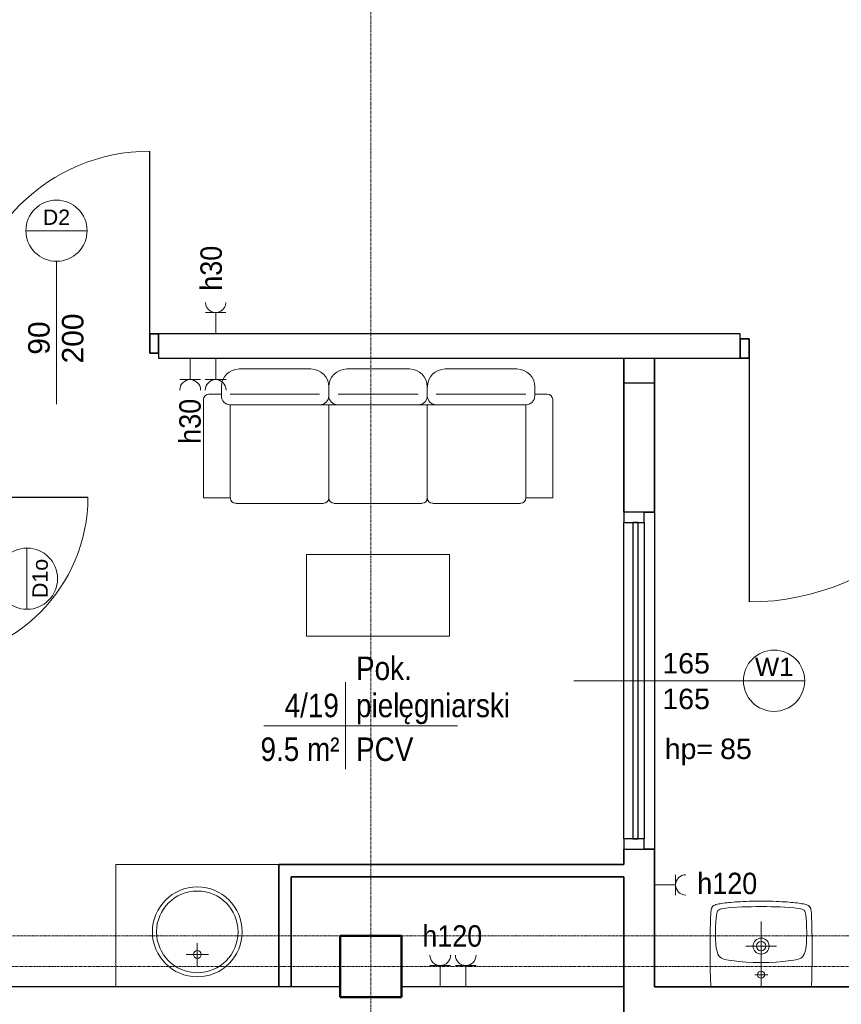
# Model space of a CAD drawing. Header units: millimetres. Extents: x -2286 to 43533, y -13832 to 14981.
# Tile 64 of 77: x 21563 to 25588, y -59 to 4764. Entities that reach past the tile are written whole.
import ezdxf

# ---------------------------------------------------------------- set-up
doc = ezdxf.new("R2010")
doc.units = ezdxf.units.MM
doc.linetypes.add('Oś', pattern=[22.225, 12.7, -3.175, 3.175, -3.175])
doc.linetypes.add('Ukryte', pattern=[7.1438, 4.7625, -2.3813])
for name, color, linetype, lineweight in [('A-AREA-IDEN', 2, 'Continuous', 18), ('A-DETL-GENF', 92, 'Continuous', 18), ('A-DETL-HDLN', 90, 'Ukryte', 18), ('A-DETL-MEDM', 33, 'Continuous', 35), ('A-DOOR', 31, 'Continuous', 25), ('A-DOOR-IDEN', 31, 'Continuous', 18), ('A-GLAZ', 151, 'Continuous', 25), ('A-GLAZ-IDEN', 152, 'Continuous', 18), ('A-WALL', 113, 'Continuous', 25), ('E-ELE-QPM-IDEN', 2, 'Continuous', 18), ('E-ELEC-EQPM', 71, 'Continuous', 18), ('I-FURN', 30, 'Continuous', 18), ('P-SANR-FIXT', 6, 'Continuous', 18), ('S-COLS', 52, 'Continuous', 25), ('S-GRID', 1, 'Continuous', 18)]:
    doc.layers.add(name, color=color, linetype=linetype, lineweight=lineweight)
doc.styles.add('Arial_1', font='arial.ttf', dxfattribs={"height": 75})
doc.styles.add('Arial_11', font='arial.ttf', dxfattribs={"width": 0.9, "height": 105})
doc.styles.add('Arial_4', font='arial.ttf', dxfattribs={"width": 0.85, "height": 115})
doc.styles.add('Arial_5', font='arial.ttf', dxfattribs={"height": 100})
doc.styles.add('Arial_7', font='arial.ttf', dxfattribs={"height": 105})
doc.styles.add('Arial_8', font='arial.ttf', dxfattribs={"height": 2})
doc.styles.add('Arial_9', font='arial.ttf', dxfattribs={"height": 90})

# ---------------------------------------------------------------- blocks, each defined once
blk = doc.blocks.new('M_Concrete-Square-Column - 300 x 300mm-1161001-4_piętro II PT - projektowany')
at = {"layer": 'S-COLS', "lineweight": 50}
for p, q in [((150, 150), (-150, 150)), ((-150, 150), (-150, -150)), ((150, -150), (150, 150)), ((-150, -150), (150, -150))]:
    blk.add_line(p, q, dxfattribs=at)
blk = doc.blocks.new('DRZWI 1S_łazienkowe - Drzwi 80-1357767-4_piętro II PT - projektowany')
at = {"layer": 'A-DETL-GENF'}
for p, q in [((-443, 20), (-400, 20)), ((-443, -75), (-443, 20)), ((-400, 20), (-400, -75)), ((400, 20), (443, 20)), ((400, -75), (400, 20)), ((443, 20), (443, -75)), ((-400, -75), (-443, -75)), ((443, -75), (400, -75))]:
    blk.add_line(p, q, dxfattribs=at)
at = {"layer": 'A-DETL-MEDM'}
for p, q in [((-443, -75), (-443, 20)), ((-443, 20), (-400, 20)), ((-400, 20), (-400, -75)), ((400, 20), (400, -75)), ((443, 20), (400, 20)), ((443, -75), (443, 20)), ((-400, -75), (-443, -75)), ((400, -75), (443, -75))]:
    blk.add_line(p, q, dxfattribs=at)
at = {"layer": 'A-DOOR', "lineweight": 18}
blk.add_line((0, -300), (0, 300), dxfattribs=at)
at = {"layer": 'A-DOOR'}
blk.add_line((400, -75), (400, -868.9), dxfattribs=at)
at = {"layer": 'A-DOOR', "lineweight": 18}
blk.add_arc((400, -68.9), 800, 180.4395, 270, dxfattribs=at)
blk = doc.blocks.new('umywalka okrągła d _44cm stal nierdzewna - Type 1-1240883-4_piętro II PT - projektowany')
at = {"layer": 'P-SANR-FIXT'}
for p, q in [((125, 164.3), (125, 274.3)), ((70, 219.3), (180, 219.3))]:
    blk.add_line(p, q, dxfattribs=at)
for centre, radius in [((125, 330), 220), ((125, 330), 200), ((125, 219.3), 19)]:
    blk.add_circle(centre, radius, dxfattribs=at)
blk = doc.blocks.new('Blat - Blat-1344448-4_piętro II PT - projektowany')
at = {"layer": 'I-FURN'}
for p, q in [((800, 0), (800, 600)), ((0, 0), (800, 0))]:
    blk.add_line(p, q, dxfattribs=at)
blk = doc.blocks.new('Aluminum_Exterior_Window_-_Single - 165 x 165 cm wewnętrzne-1661010-4_piętro II PT - projektowany')
at = {"layer": 'A-GLAZ'}
for p, q in [((-1321.6, 101.6), (-1371.6, 101.6)), ((-1371.6, 101.6), (-1371.6, 1.6)), ((-1321.6, 1.6), (-1321.6, 101.6)), ((-1321.6, 101.6), (228.4, 101.6)), ((278.4, 101.6), (228.4, 101.6)), ((228.4, 101.6), (228.4, 1.6)), ((278.4, 1.6), (278.4, 101.6)), ((228.4, 57.1), (-1321.6, 57.1)), ((-1321.6, 57.1), (-1321.6, 31.7)), ((228.4, 31.7), (228.4, 57.1)), ((-1371.6, 1.6), (-1321.6, 1.6)), ((-1321.6, 31.7), (228.4, 31.7)), ((228.4, 1.6), (-1321.6, 1.6)), ((228.4, 1.6), (278.4, 1.6))]:
    blk.add_line(p, q, dxfattribs=at)
blk = doc.blocks.new('kanapa 3 siedziska - kanapa-819259-4_piętro II PT - projektowany')
at = {"layer": 'I-FURN'}
for p, q in [((-680.1, 338.9), (-329.1, 338.9)), ((-153.6, 338.9), (153.6, 338.9)), ((329.1, 338.9), (680.1, 338.9)), ((-767.8, 207.2), (-767.8, 251.1)), ((-241.3, 251.1), (-241.3, 207.2)), ((241.3, 251.1), (241.3, 207.2)), ((767.8, 251.1), (767.8, 207.2)), ((-767.8, 215.3), (-829.2, 215.3)), ((-723.9, 215.3), (-286.8, 215.3)), ((195.8, 215.3), (-195.8, 215.3)), ((285.2, 215.3), (346.6, 215.3)), ((723.9, 215.3), (286.8, 215.3)), ((767.8, 215.3), (829.2, 215.3)), ((-855.6, -292.9), (-855.6, 189)), ((-723.9, 163.4), (-723.9, -292.9)), ((-241.3, 163.4), (-723.9, 163.4)), ((-241.3, 163.4), (-241.3, -292.9)), ((241.3, 163.4), (-241.3, 163.4)), ((723.9, 163.4), (241.3, 163.4)), ((241.3, -292.9), (241.3, 163.4)), ((723.9, -292.9), (723.9, 163.4)), ((855.6, 189), (855.6, -292.9)), ((-723.9, -292.9), (-855.6, -292.9)), ((-267.6, -319.3), (-697.6, -319.3)), ((-215, -319.3), (215, -319.3)), ((267.6, -319.3), (697.6, -319.3)), ((855.6, -292.9), (723.9, -292.9))]:
    blk.add_line(p, q, dxfattribs=at)
for centre, radius, start, end in [((-680.1, 251.1), 87.7, 90, 180), ((-329.1, 251.1), 87.7, 0, 90), ((-153.6, 251.1), 87.7, 90, 180), ((153.6, 251.1), 87.7, 360, 90), ((329.1, 251.1), 87.7, 90, 180), ((680.1, 251.1), 87.7, 0, 90), ((-829.2, 189), 26.3, 90, 180), ((-723.9, 207.2), 43.9, 180, 270), ((-285.2, 207.2), 43.9, 270, 0), ((-197.4, 207.2), 43.9, 180, 270), ((197.4, 207.2), 43.9, 270, 360), ((285.2, 207.2), 43.9, 180, 270), ((723.9, 207.2), 43.9, 270, 0), ((829.2, 189), 26.3, 0, 90), ((-697.6, -292.9), 26.3, 180, 270), ((-267.6, -292.9), 26.3, 270, 0), ((-215, -292.9), 26.3, 180, 270), ((215, -292.9), 26.3, 270, 0), ((267.6, -292.9), 26.3, 180, 270), ((697.6, -292.9), 26.3, 270, 0)]:
    blk.add_arc(centre, radius, start, end, dxfattribs=at)
blk = doc.blocks.new('Blat - Blat-1245948-4_piętro II PT - projektowany')
at = {"layer": 'I-FURN'}
for p, q in [((0, 400), (0, 0)), ((700, 400), (0, 400)), ((700, 0), (700, 400)), ((0, 0), (700, 0))]:
    blk.add_line(p, q, dxfattribs=at)
blk = doc.blocks.new('DRZWI 1S - Drzwi 120-1363990-4_piętro II PT - projektowany')
at = {"layer": 'A-DETL-GENF'}
for p, q in [((-650, 60), (-650, -35)), ((-607, 60), (-650, 60)), ((-607, -35), (-607, 60)), ((650, 60), (607, 60)), ((607, 60), (607, -35)), ((650, -35), (650, 60)), ((-650, -35), (-607, -35)), ((607, -35), (650, -35))]:
    blk.add_line(p, q, dxfattribs=at)
at = {"layer": 'A-DETL-MEDM'}
for p, q in [((-607, 60), (-650, 60)), ((-650, 60), (-650, -35)), ((-607, -35), (-607, 60)), ((607, -35), (607, 60)), ((607, 60), (650, 60)), ((650, 60), (650, -35)), ((-650, -35), (-607, -35)), ((650, -35), (607, -35))]:
    blk.add_line(p, q, dxfattribs=at)
at = {"layer": 'A-DOOR'}
blk.add_line((607, 60), (607, 1253.9), dxfattribs=at)
at = {"layer": 'A-DOOR', "lineweight": 18}
blk.add_line((0, 285), (0, -285), dxfattribs=at)
blk.add_arc((607, 53.9), 1200, 90, 179.707, dxfattribs=at)
blk = doc.blocks.new('DRZWI 1S - Drzwi 90-1363984-4_piętro II PT - projektowany')
at = {"layer": 'A-DETL-GENF'}
for p, q in [((-500, 60), (-500, -35)), ((-457, 60), (-500, 60)), ((-457, -35), (-457, 60)), ((500, 60), (457, 60)), ((457, 60), (457, -35)), ((500, -35), (500, 60)), ((-500, -35), (-457, -35)), ((457, -35), (500, -35))]:
    blk.add_line(p, q, dxfattribs=at)
at = {"layer": 'A-DETL-MEDM'}
for p, q in [((-457, 60), (-500, 60)), ((-500, 60), (-500, -35)), ((-457, -35), (-457, 60)), ((457, -35), (457, 60)), ((457, 60), (500, 60)), ((500, 60), (500, -35)), ((-500, -35), (-457, -35)), ((500, -35), (457, -35))]:
    blk.add_line(p, q, dxfattribs=at)
at = {"layer": 'A-DOOR'}
blk.add_line((457, 60), (457, 953.9), dxfattribs=at)
at = {"layer": 'A-DOOR', "lineweight": 18}
blk.add_line((0, 285), (0, -285), dxfattribs=at)
blk.add_arc((457, 53.9), 900, 90, 179.6093, dxfattribs=at)
blk = doc.blocks.new('Umywalka koło Nova Pro - Pro 50-1426052-4_piętro II PT - projektowany')
at = {"layer": 'P-SANR-FIXT'}
for p, q in [((-82.5, 481.4), (-75, 483)), ((-75, 483), (-82.5, 481.4)), ((-75, 483), (-67.3, 484.1)), ((-67.3, 484.1), (-75, 483)), ((-67.3, 484.1), (-59.3, 485.4)), ((-59.3, 485.4), (-67.3, 484.1)), ((-59.3, 485.4), (-51, 486.5)), ((-51, 486.5), (-59.3, 485.4)), ((-51, 486.5), (-42, 487.5)), ((-42, 487.5), (-51, 486.5)), ((-42, 487.5), (-32.7, 488.6)), ((-32.7, 488.6), (-42, 487.5)), ((-32.7, 488.6), (-22.8, 489.4)), ((-22.8, 489.4), (-32.7, 488.6)), ((-22.8, 489.4), (-12.4, 490.2)), ((-12.4, 490.2), (-22.8, 489.4)), ((-12.4, 490.2), (-1.5, 491.3)), ((-1.5, 491.3), (-12.4, 490.2)), ((-1.5, 491.3), (10.5, 492.1)), ((10.5, 492.1), (-1.5, 491.3)), ((10.5, 492.1), (23, 492.6)), ((23, 492.6), (10.5, 492.1)), ((23, 492.6), (36.6, 493.4)), ((36.6, 493.4), (23, 492.6)), ((36.6, 493.4), (51.2, 493.9)), ((51.2, 493.9), (36.6, 493.4)), ((51.2, 493.9), (67.2, 494.5)), ((67.2, 494.5), (51.2, 493.9)), ((67.2, 494.5), (84.5, 494.7)), ((84.5, 494.7), (67.2, 494.5)), ((84.5, 494.7), (104, 495)), ((104, 495), (84.5, 494.7)), ((104, 495), (146.3, 495)), ((146.3, 495), (104, 495)), ((146.3, 495), (165.5, 494.7)), ((165.5, 494.7), (146.3, 495)), ((165.5, 494.7), (183.1, 494.5)), ((183.1, 494.5), (165.5, 494.7)), ((183.1, 494.5), (198.8, 493.9)), ((198.8, 493.9), (183.1, 494.5)), ((198.8, 493.9), (213.4, 493.4)), ((213.4, 493.4), (198.8, 493.9)), ((213.4, 493.4), (227, 492.6)), ((227, 492.6), (213.4, 493.4)), ((227, 492.6), (239.8, 492.1)), ((239.8, 492.1), (227, 492.6)), ((239.8, 492.1), (251.5, 491.3)), ((251.5, 491.3), (239.8, 492.1)), ((251.5, 491.3), (262.4, 490.2)), ((262.4, 490.2), (251.5, 491.3)), ((262.4, 490.2), (273.1, 489.4)), ((273.1, 489.4), (262.4, 490.2)), ((273.1, 489.4), (282.9, 488.6)), ((282.9, 488.6), (273.1, 489.4)), ((282.9, 488.6), (292.3, 487.5)), ((292.3, 487.5), (282.9, 488.6)), ((292.3, 487.5), (301, 486.5)), ((301, 486.5), (292.3, 487.5)), ((301, 486.5), (309.3, 485.4)), ((309.3, 485.4), (301, 486.5)), ((309.3, 485.4), (317.6, 484.1)), ((317.6, 484.1), (309.3, 485.4)), ((317.6, 484.1), (325, 483)), ((325, 483), (317.6, 484.1)), ((325, 483), (332.5, 481.4)), ((332.5, 481.4), (325, 483)), ((-121.6, 430.8), (-121.4, 437.2)), ((-121.4, 437.2), (-120.8, 443.1)), ((-120.8, 443.1), (-120, 448.7)), ((-120, 448.7), (-119.2, 453.7)), ((-119.2, 453.7), (-118.2, 458.8)), ((-118.2, 458.8), (-117.1, 461.7)), ((-116, 464.6), (-117.9, 458.8)), ((-117.1, 461.7), (-116, 464.6)), ((-116, 464.6), (-112.6, 469.7)), ((-112.6, 469.7), (-116, 464.6)), ((-112.6, 469.7), (-108, 473.4)), ((-108, 473.4), (-112.6, 469.7)), ((-108, 473.4), (-102.4, 476.1)), ((-102.4, 476.1), (-108, 473.4)), ((-102.4, 476.1), (-96.1, 478.2)), ((-96.1, 478.2), (-102.4, 476.1)), ((-96.1, 478.2), (-89.4, 480.1)), ((-89.4, 480.1), (-96.1, 478.2)), ((-93.9, 424.4), (-92.1, 435.3)), ((-92.1, 435.3), (-90.5, 440.9)), ((-90.5, 440.9), (-88.6, 446)), ((-89.4, 480.1), (-82.5, 481.4)), ((-82.5, 481.4), (-89.4, 480.1)), ((-88.6, 446), (-87, 448.4)), ((-87, 448.4), (-85.1, 450.5)), ((-85.1, 450.5), (-80.3, 453.5)), ((-80.3, 453.5), (-75.3, 455.6)), ((-75.3, 455.6), (-69.7, 457.2)), ((-69.7, 457.2), (-58.8, 459.3)), ((-58.8, 459.3), (-36.4, 462.5)), ((-36.4, 462.5), (-14, 464.4)), ((-14, 464.4), (31, 466.8)), ((31, 466.8), (76, 468.1)), ((76, 468.1), (98.6, 468.9)), ((98.6, 468.9), (110.4, 469.2)), ((110.4, 469.2), (117, 469.2)), ((117, 469.2), (125, 469.4)), ((125, 469.4), (133, 469.2)), ((133, 469.2), (139.9, 469.2)), ((139.9, 469.2), (151.4, 468.9)), ((151.4, 468.9), (174, 468.1)), ((174, 468.1), (219, 466.8)), ((219, 466.8), (264, 464.4)), ((264, 464.4), (286.4, 462.5)), ((286.4, 462.5), (308.8, 459.3)), ((308.8, 459.3), (319.7, 457.2)), ((319.7, 457.2), (325.3, 455.6)), ((325.3, 455.6), (330.6, 453.5)), ((330.6, 453.5), (335.4, 450.5)), ((332.5, 481.4), (339.7, 480.1)), ((339.7, 480.1), (332.5, 481.4)), ((335.4, 450.5), (337.3, 448.4)), ((337.3, 448.4), (338.6, 446)), ((338.6, 446), (340.7, 440.9)), ((339.7, 480.1), (346.3, 478.2)), ((346.3, 478.2), (339.7, 480.1)), ((340.7, 440.9), (342.1, 435.3)), ((342.1, 435.3), (343.9, 424.4)), ((346.3, 478.2), (352.4, 476.1)), ((352.4, 476.1), (346.3, 478.2)), ((352.4, 476.1), (358, 473.4)), ((358, 473.4), (352.4, 476.1)), ((358, 473.4), (362.8, 469.7)), ((362.8, 469.7), (358, 473.4)), ((362.8, 469.7), (366, 464.6)), ((366, 464.6), (362.8, 469.7)), ((366, 464.6), (368.2, 458.8)), ((368.2, 458.8), (369.2, 453.7)), ((369.2, 453.7), (370.3, 448.7)), ((370.3, 448.7), (370.8, 443.1)), ((370.8, 443.1), (371.4, 437.2)), ((371.4, 437.2), (371.6, 430.8)), ((-123.5, 381.5), (-123.2, 389.3)), ((-123.2, 389.3), (-123, 396.7)), ((-123, 396.7), (-122.7, 403.9)), ((-122.7, 403.9), (-122.4, 411.1)), ((-122.4, 411.1), (-122.2, 417.8)), ((-122.2, 417.8), (-121.9, 424.4)), ((-121.9, 424.4), (-121.6, 430.8)), ((-97.9, 368.2), (-97.1, 390.6)), ((-97.1, 390.6), (-95.3, 413.2)), ((-95.3, 413.2), (-93.9, 424.4)), ((125, 75), (125, 395)), ((343.9, 424.4), (345.3, 413.2)), ((345.3, 413.2), (347.1, 390.6)), ((347.1, 390.6), (348.2, 368.2)), ((371.6, 430.8), (371.9, 424.4)), ((371.9, 424.4), (372.2, 417.8)), ((372.2, 417.8), (372.4, 411.1)), ((372.4, 411.1), (372.7, 403.9)), ((372.7, 403.9), (373, 396.7)), ((373, 396.7), (373.2, 389.3)), ((373.2, 389.3), (373.5, 381.5)), ((-124.3, 338.9), (-124, 348)), ((-124.3, 329.6), (-124.3, 338.9)), ((-124, 353.8), (-123.8, 365.6)), ((-124, 348), (-124, 353.8)), ((-123.8, 365.6), (-123.5, 373.8)), ((-123.5, 373.8), (-123.5, 381.5)), ((-98.4, 345.6), (-97.9, 368.2)), ((-97.6, 300.6), (-98.4, 345.6)), ((348.4, 345.6), (347.6, 300.6)), ((348.2, 368.2), (348.4, 345.6)), ((373.5, 381.5), (373.5, 373.8)), ((373.5, 373.8), (373.8, 365.6)), ((373.8, 365.6), (374, 353.8)), ((374, 353.8), (374.3, 348)), ((374.3, 348), (374.3, 338.9)), ((374.3, 338.9), (374.6, 329.6)), ((-124.8, 293.1), (-124.6, 309.9)), ((-124.8, 276.3), (-124.8, 293.1)), ((-124.6, 320), (-124.3, 329.6)), ((-124.6, 309.9), (-124.6, 320)), ((-97.4, 293.7), (-97.6, 300.6)), ((-97.1, 290.5), (-97.4, 293.7)), ((-96.9, 286.5), (-97.1, 290.5)), ((347.1, 290.5), (346.9, 286.5)), ((347.4, 293.7), (347.1, 290.5)), ((347.6, 300.6), (347.4, 293.7)), ((374.6, 329.6), (374.6, 320)), ((374.6, 320), (374.8, 309.9)), ((374.8, 309.9), (374.8, 293.1)), ((374.8, 293.1), (375.1, 276.3)), ((-125.1, 258), (-124.8, 276.3)), ((-124.8, 237.7), (-125.1, 258)), ((-96.1, 277.7), (-96.9, 286.5)), ((-93.7, 260.4), (-96.1, 277.7)), ((-89.1, 243.6), (-93.7, 260.4)), ((-86.2, 235.3), (-89.1, 243.6)), ((200.1, 275), (50.1, 275)), ((339.1, 243.6), (336.2, 235.3)), ((343.7, 260.4), (339.1, 243.6)), ((346.3, 277.7), (343.7, 260.4)), ((346.9, 286.5), (346.3, 277.7)), ((375.1, 276.3), (375.1, 237.7)), ((-124.8, 214.8), (-124.8, 237.7)), ((-124.5, 188.5), (-124.8, 214.8)), ((-81.9, 227.6), (-86.2, 235.3)), ((-79.3, 224.1), (-81.9, 227.6)), ((-76.1, 221.2), (-79.3, 224.1)), ((-68.9, 216.4), (-76.1, 221.2)), ((-60.9, 213), (-68.9, 216.4)), ((-52.4, 210.3), (-60.9, 213)), ((-35.3, 206.6), (-52.4, 210.3)), ((-18.3, 203.9), (-35.3, 206.6)), ((16.6, 199.9), (-18.3, 203.9)), ((51.5, 197), (16.6, 199.9)), ((86.4, 195.6), (51.5, 197)), ((103.7, 195.1), (86.4, 195.6)), ((146.3, 195.1), (103.7, 195.1)), ((163.6, 195.6), (146.3, 195.1)), ((198.8, 197), (163.6, 195.6)), ((233.4, 199.9), (198.8, 197)), ((268.3, 203.9), (233.4, 199.9)), ((285.6, 206.6), (268.3, 203.9)), ((302.6, 210.3), (285.6, 206.6)), ((310.9, 213), (302.6, 210.3)), ((318.9, 216.4), (310.9, 213)), ((326.1, 221.2), (318.9, 216.4)), ((329.3, 224.1), (326.1, 221.2)), ((331.9, 227.6), (329.3, 224.1)), ((336.2, 235.3), (331.9, 227.6)), ((374.8, 214.8), (374.5, 188.5)), ((375.1, 237.7), (374.8, 214.8)), ((-124, 157.8), (-124.5, 188.5)), ((-123.2, 120.8), (-124, 157.8)), ((374, 157.8), (373.2, 120.8)), ((374.5, 188.5), (374, 157.8)), ((-121.9, 75), (-123.2, 120.8)), ((157.2, 135.2), (94.6, 135.2)), ((373.2, 120.8), (371.9, 75))]:
    blk.add_line(p, q, dxfattribs=at)
for centre, radius in [((125.1, 275), 39.2), ((125.1, 275), 22.8), ((125, 135.2), 17.2)]:
    blk.add_circle(centre, radius, dxfattribs=at)
blk = doc.blocks.new('gniazdo elektryczne wielokrotne - 120-1478020-4_piętro II PT - projektowany')
at = {"layer": 'E-ELEC-EQPM'}
for p, q in [((175.8, 165), (74.2, 165)), ((125, 165), (125, 60)), ((300.8, 165), (199.2, 165)), ((250, 165), (250, 60))]:
    blk.add_line(p, q, dxfattribs=at)
for centre in [(125, 215.8), (250, 215.8)]:
    blk.add_arc(centre, 50.8, 180, 0, dxfattribs=at)
blk = doc.blocks.new('gniazdo elektryczne wielokrotne - 30-1472285-4_piętro II PT - projektowany')
at = {"layer": 'E-ELEC-EQPM'}
for p, q in [((175.8, 165), (74.2, 165)), ((125, 165), (125, 60)), ((300.8, 165), (199.2, 165)), ((250, 165), (250, 60))]:
    blk.add_line(p, q, dxfattribs=at)
for centre in [(125, 215.8), (250, 215.8)]:
    blk.add_arc(centre, 50.8, 180, 0, dxfattribs=at)
blk = doc.blocks.new('gniazdo elektryczne pojedyncze - 120-1470673-4_piętro II PT - projektowany')
at = {"layer": 'E-ELEC-EQPM'}
for p, q in [((175, 178.3), (75, 178.3)), ((125, 178.3), (125, 75))]:
    blk.add_line(p, q, dxfattribs=at)
blk.add_arc((125, 228.3), 50, 180, 0, dxfattribs=at)
blk = doc.blocks.new('gniazdo elektryczne pojedyncze - 30-1483935-4_piętro II PT - projektowany')
at = {"layer": 'E-ELEC-EQPM'}
for p, q in [((125, -163.3), (125, -60)), ((175, -163.3), (75, -163.3))]:
    blk.add_line(p, q, dxfattribs=at)
blk.add_arc((125, -213.3), 50, 360, 180, dxfattribs=at)
blk = doc.blocks.new('METKA_POMIESZCZENIA1 - Rozbudowana - bez ramki-1409110-4_piętro II PT - projektowany')
at = {"layer": 'A-AREA-IDEN'}
for p, q in [((0, 4.25), (0, 0)), ((-8, 0), (11, 0)), ((0, 0), (0, -4.25))]:
    blk.add_line(p, q, dxfattribs=at)
blk = doc.blocks.new('etykieta drzwi wymiar i kategoria - etykieta drzwi 1S góra-1350608-4_piętro II PT - projektowany')
at = {"layer": 'A-DOOR-IDEN'}
for p, q in [((-3, 14.984), (3, 14.984)), ((0, 0), (0, 11.984))]:
    blk.add_line(p, q, dxfattribs=at)
blk.add_circle((0, 14.984), 3, dxfattribs=at)
blk = doc.blocks.new('etykieta drzwi wymiar i kategoria - etykieta drzwi 1S dół-1350606-4_piętro II PT - projektowany')
at = {"layer": 'A-DOOR-IDEN'}
for p, q in [((0, 0), (0, -11.984)), ((-3, -14.984), (3, -14.984))]:
    blk.add_line(p, q, dxfattribs=at)
blk.add_circle((0, -14.984), 3, dxfattribs=at)
blk = doc.blocks.new('Okno_PG_typ 100 - --862235-4_piętro II PT - projektowany')
at = {"layer": 'A-GLAZ-IDEN'}
blk.add_line((0, -18.946), (0, 3.677), dxfattribs=at)
blk.add_circle((0, 0.677), 3, dxfattribs=at)
at = {"layer": 'A-GLAZ-IDEN', "insert": (5.673, -10.037), "char_height": 2, "width": 5.85232, "attachment_point": 1, "rotation": 90, "style": 'Arial_8'}
blk.add_mtext('hp=', dxfattribs=at)

msp = doc.modelspace()

# ---------------------------------------------------------------- linework, layer by layer
at = {"layer": 'A-DETL-HDLN'}
msp.add_line((11233.3, 276.2), (28083.3, 276.2), dxfattribs=at)
at = {"layer": 'A-WALL'}
for p, q in [((25093.3, 3226.2), (22243.3, 3226.2)), ((25093.3, 3201.2), (25093.3, 3226.2)), ((22243.3, 3131.2), (22243.3, 3106.2)), ((22243.3, 3106.2), (25093.3, 3106.2)), ((24523.3, 2986.2), (24673.3, 2986.2)), ((24673.3, 2351.2), (24673.3, 701.2)), ((23133.3, 26.2), (18633.3, 26.2)), ((24523.3, 26.2), (23433.3, 26.2))]:
    msp.add_line(p, q, dxfattribs=at)
at = {"layer": 'A-WALL', "color": 7, "lineweight": 35}
for p, q in [((24523.3, 3106.2), (24523.3, 2351.2)), ((24673.3, 2351.2), (24673.3, 3106.2)), ((24623.3, 2351.2), (24673.3, 2351.2)), ((24523.3, 701.2), (24523.3, 626.2)), ((24673.3, 701.2), (24623.3, 701.2)), ((24673.3, 26.2), (24673.3, 701.2)), ((22833.3, 626.2), (22833.3, 26.2)), ((24523.3, 626.2), (22833.3, 626.2)), ((22893.3, 26.2), (22893.3, 566.2)), ((22893.3, 566.2), (24523.3, 566.2)), ((24523.3, 566.2), (24523.3, -1410.8)), ((27933.3, 26.2), (24673.3, 26.2))]:
    msp.add_line(p, q, dxfattribs=at)
at = {"layer": 'S-GRID', "linetype": 'Oś'}
for p, q in [((23283.3, -13832), (23283.3, 14381.2)), ((29623.7, 126.2), (-1686.2, 126.2))]:
    msp.add_line(p, q, dxfattribs=at)

# ---------------------------------------------------------------- block references
at = {"layer": 'A-AREA-IDEN', "xscale": 49.99999999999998, "yscale": 49.99999999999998, "zscale": 49.99999999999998}
msp.add_blockref('METKA_POMIESZCZENIA1 - Rozbudowana - bez ramki-1409110-4_piętro II PT - projektowany', (23158.7, 1306), dxfattribs=at)
at = {"layer": 'A-DOOR'}
msp.add_blockref('DRZWI 1S - Drzwi 90-1363984-4_piętro II PT - projektowany', (21743.3, 3166.2), dxfattribs=at)
for name, p, rotation in [('DRZWI 1S - Drzwi 120-1363990-4_piętro II PT - projektowany', (25743.3, 3166.2), 180), ('DRZWI 1S_łazienkowe - Drzwi 80-1357767-4_piętro II PT - projektowany', (21028.3, 2026.2), 89.99999999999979)]:
    msp.add_blockref(name, p, dxfattribs=dict(at, rotation=rotation))
at = {"layer": 'A-DOOR-IDEN', "xscale": 49.99999999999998, "yscale": 49.99999999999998, "zscale": 49.99999999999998}
msp.add_blockref('etykieta drzwi wymiar i kategoria - etykieta drzwi 1S góra-1350608-4_piętro II PT - projektowany', (21743.3, 2981.6), dxfattribs=at)
at = {"layer": 'A-DOOR-IDEN', "xscale": 49.99999999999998, "yscale": 49.99999999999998, "zscale": 49.99999999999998, "rotation": 89.9999999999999}
msp.add_blockref('etykieta drzwi wymiar i kategoria - etykieta drzwi 1S dół-1350606-4_piętro II PT - projektowany', (20849.6, 2026.2), dxfattribs=at)
at = {"layer": 'A-GLAZ', "rotation": 89.9999999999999}
msp.add_blockref('Aluminum_Exterior_Window_-_Single - 165 x 165 cm wewnętrzne-1661010-4_piętro II PT - projektowany', (24624.8, 2072.8), dxfattribs=at)
at = {"layer": 'A-GLAZ-IDEN', "xscale": 49.99999999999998, "yscale": 49.99999999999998, "zscale": 49.99999999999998, "rotation": 270.0000000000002}
msp.add_blockref('Okno_PG_typ 100 - --862235-4_piętro II PT - projektowany', (25224.9, 1526.2), dxfattribs=at)
at = {"layer": 'E-ELEC-EQPM'}
for name, p, rotation in [('gniazdo elektryczne pojedyncze - 30-1483935-4_piętro II PT - projektowany', (22648.3, 3166.2), 180), ('gniazdo elektryczne wielokrotne - 30-1472285-4_piętro II PT - projektowany', (22648.3, 3166.2), 180), ('gniazdo elektryczne pojedyncze - 120-1470673-4_piętro II PT - projektowany', (24598.3, 651.2), 269.9999999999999)]:
    msp.add_blockref(name, p, dxfattribs=dict(at, rotation=rotation))
msp.add_blockref('gniazdo elektryczne wielokrotne - 120-1478020-4_piętro II PT - projektowany', (23498.3, -33.8), dxfattribs=at)
at = {"layer": 'I-FURN'}
for name, p in [('kanapa 3 siedziska - kanapa-819259-4_piętro II PT - projektowany', (23318.8, 2714.5)), ('Blat - Blat-1245948-4_piętro II PT - projektowany', (22968.8, 1745.2))]:
    msp.add_blockref(name, p, dxfattribs=at)
at = {"layer": 'I-FURN', "rotation": 180}
msp.add_blockref('Blat - Blat-1344448-4_piętro II PT - projektowany', (22833.3, 626.2), dxfattribs=at)
at = {"layer": 'P-SANR-FIXT'}
for name, p in [('umywalka okrągła d _44cm stal nierdzewna - Type 1-1240883-4_piętro II PT - projektowany', (22308.3, -33.8)), ('Umywalka koło Nova Pro - Pro 50-1426052-4_piętro II PT - projektowany', (25070.3, -48.8))]:
    msp.add_blockref(name, p, dxfattribs=at)
at = {"layer": 'S-COLS', "lineweight": 18, "rotation": 270.0000000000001}
msp.add_blockref('M_Concrete-Square-Column - 300 x 300mm-1161001-4_piętro II PT - projektowany', (23283.3, 126.2), dxfattribs=at)

# ---------------------------------------------------------------- texts
at = {"layer": 'A-AREA-IDEN', "char_height": 115, "attachment_point": 1, "style": 'Arial_4'}
for s, insert, width in [('Pok.', (23210.8, 1644.6), 327.088), ('4/19', (22861, 1462.6), 320.274), ('piel', (23210.8, 1462.7), 252.131), ('ęgniarski', (23418.8, 1462.7), 654.177), ('9.5 m²', (22742.9, 1248.3), 463.375), ('PCV', (23210.8, 1248.3), 337.31)]:
    msp.add_mtext(s, dxfattribs=dict(at, insert=insert, width=width))
at = {"layer": 'A-DOOR-IDEN', "insert": (21676.2, 3834.3), "char_height": 75, "width": 164.346, "attachment_point": 1, "style": 'Arial_1'}
msp.add_mtext('D2', dxfattribs=at)
at = {"layer": 'A-DOOR-IDEN', "attachment_point": 1, "rotation": 90}
for s, insert, char_height, width, style in [('200', (21770.2, 3080.4), 105, 300.633, 'Arial_7'), ('90', (21604.8, 3123.4), 105, 200.422, 'Arial_7'), ('D1o', (21625.6, 1931.1), 75, 232.489, 'Arial_1')]:
    msp.add_mtext(s, dxfattribs=dict(at, insert=insert, char_height=char_height, width=width, style=style))
at = {"layer": 'A-GLAZ-IDEN', "attachment_point": 1}
for s, insert, char_height, width, style in [('165', (24711.5, 1661.7), 100, 288.607, 'Arial_5'), ('W1', (25165.1, 1639), 90, 236.498, 'Arial_9'), ('165', (24711.5, 1487.3), 100, 288.607, 'Arial_5'), ('85', (24994.4, 1242.6), 100, 192.405, 'Arial_5')]:
    msp.add_mtext(s, dxfattribs=dict(at, insert=insert, char_height=char_height, width=width, style=style))
at = {"layer": 'E-ELE-QPM-IDEN', "char_height": 105, "width": 270.57, "attachment_point": 1, "rotation": 90, "style": 'Arial_11'}
for insert in [(22448.4, 3436.7), (22344.8, 2687.1)]:
    msp.add_mtext('h30', dxfattribs=dict(at, insert=insert))
at = {"layer": 'E-ELE-QPM-IDEN', "char_height": 105, "width": 360.759, "attachment_point": 1, "style": 'Arial_11'}
for insert in [(24882.7, 585.8), (23535.5, 328.5)]:
    msp.add_mtext('h120', dxfattribs=dict(at, insert=insert))

doc.saveas('drawing.dxf')
